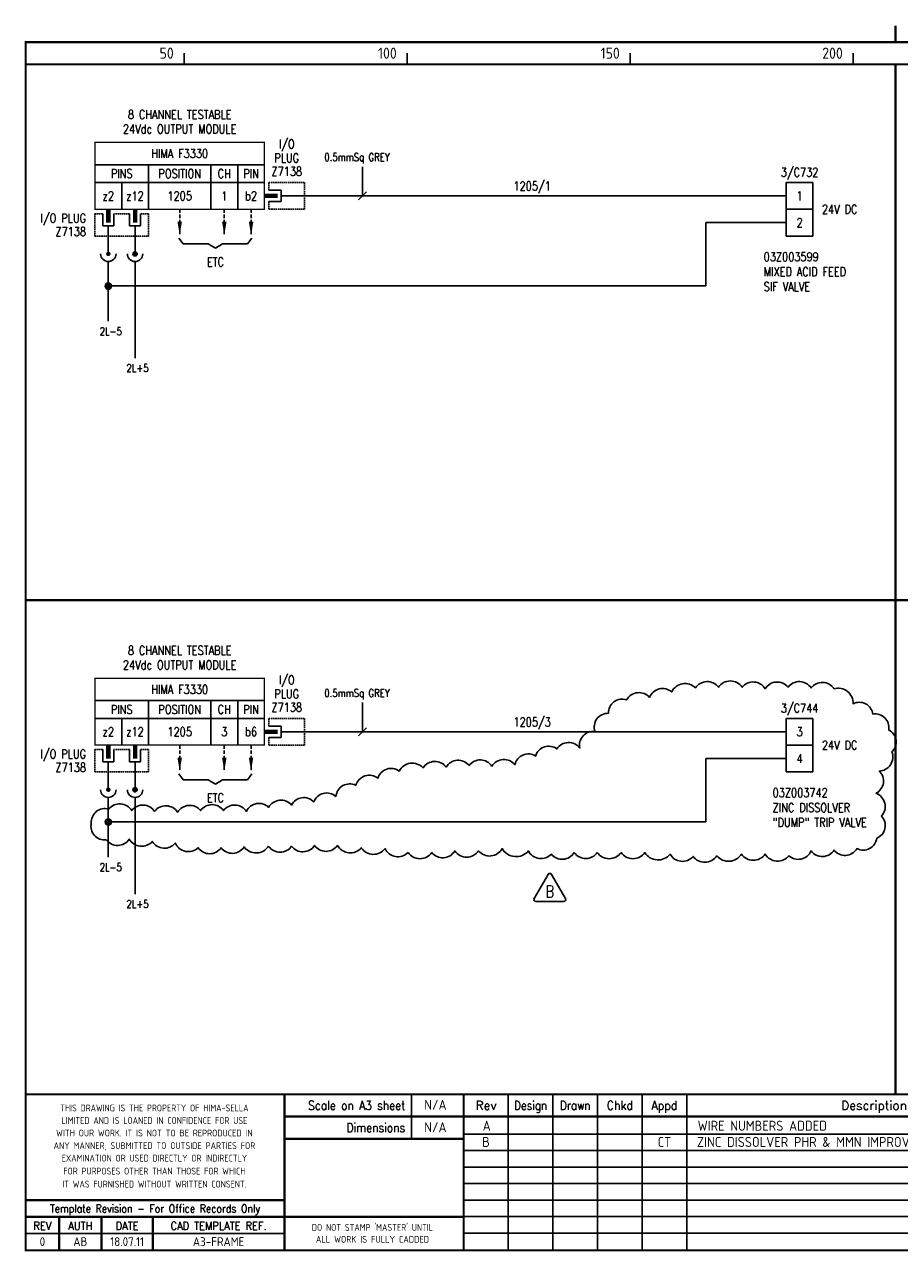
# Model space of a CAD drawing. Extents: x 14 to 405, y 0 to 275.
# Tile 1 of 2: x 14 to 210, y 0 to 275. Entities that reach past the tile are written whole.
import ezdxf
from ezdxf.enums import TextEntityAlignment as Align

# ---------------------------------------------------------------- set-up
doc = ezdxf.new("R2010")
doc.units = 0
doc.header["$LTSCALE"] = 0.25
doc.header["$MEASUREMENT"] = 0
doc.linetypes.add('HIDDEN2', pattern=[4.7625, 3.175, -1.5875])
doc.layers.get('0').update_dxf_attribs({"color": 41, "linetype": 'CONTINUOUS'})
for name, color, linetype in [('00-DRG_FRAME', 12, 'CONTINUOUS'), ('01-DRAW', 7, 'CONTINUOUS'), ('02-TEXT', 2, 'CONTINUOUS'), ('051-TEXT', 2, 'CONTINUOUS'), ('117', 7, 'CONTINUOUS'), ('DIM', 3, 'CONTINUOUS'), ('LAB', 2, 'CONTINUOUS'), ('RACK', 2, 'CONTINUOUS'), ('SLOT', 2, 'CONTINUOUS'), ('SNA', 2, 'CONTINUOUS'), ('TEXT', 2, 'CONTINUOUS'), ('TPOL', 3, 'CONTINUOUS'), ('XR_FUNCTION', 2, 'CONTINUOUS'), ('XR_MAIN', 2, 'CONTINUOUS')]:
    doc.layers.add(name, color=color, linetype=linetype)
doc.styles.add('CROSSREF', font='romans.shx', dxfattribs={"width": 0.8, "height": 2})
doc.styles.add('FUNCTION', font='ROMANS.shx', dxfattribs={"width": 0.8, "height": 2.5})
doc.styles.add('ISO', font='iso.shx')
doc.styles.add('PINS', font='ROMANS.shx', dxfattribs={"width": 0.8, "height": 2.5})
doc.styles.add('RACK', font='ROMANS.shx', dxfattribs={"width": 0.8, "height": 2.5})
doc.styles.add('ROMAND', font='ROMAND')
doc.styles.add('romans', font='romans.shx', dxfattribs={"width": 0.8, "height": 2.5})
doc.styles.add('SLOT', font='romans.shx', dxfattribs={"width": 0.8, "height": 2})
doc.styles.add('SYMBOL', font='ROMANS.shx', dxfattribs={"width": 0.8, "height": 20})

# ---------------------------------------------------------------- blocks, each defined once
blk = doc.blocks.new('A3-REVB')
at = {"layer": '051-TEXT', "style": 'ISO'}
for tag, p in [('A', (124.85, -20.36)), ('DES', (134.85, -20.36)), ('DRN', (144.85, -20.36)), ('CHKD', (154.85, -20.36)), ('APPD', (164.85, -20.36)), ('DATE', (263.12, -20.36))]:
    blk.add_attdef(tag, text='', height=2.25, dxfattribs=at).set_placement(p, align=Align.CENTER)
blk.add_attdef('DESCRIPTION', (172.15, -20.36), '', height=2.25, dxfattribs=at)
blk = doc.blocks.new('A3-CONTRACT')
at = {"layer": '051-TEXT', "color": 41, "style": 'ISO'}
for tag, height, p in [('SCALE', 2.25, (106.71, 31.82)), ('DIMS', 2.25, (106.71, 26.8)), ('CONTRACT', 4.5, (344.94, 3.1)), ('CAD-REF', 2.25, (283.73, 1.84))]:
    blk.add_attdef(tag, text='', height=height, dxfattribs=at).set_placement(p, align=Align.CENTER)
for tag, p in [('TITLE_2', (303.86, 17.28)), ('TITLE_3', (303.79, 12.78))]:
    blk.add_attdef(tag, p, '', height=2.25, dxfattribs=at)
blk = doc.blocks.new('DOT')
for radius in [0.75, 0.65, 0.55, 0.45, 0.35, 0.25, 0.15, 0.05]:
    blk.add_circle((0, 0), radius)
blk = doc.blocks.new('F3330-01')
for p, q in [((-38, 7), (0, 7)), ((-26, 7), (-26, -3)), ((-12, 7), (-12, -3)), ((-6, 7), (-6, -3)), ((-38, 3), (0, 3)), ((-32, 3), (-32, -3)), ((1, 1.25), (3.75, 1.25)), ((3.75, 1.25), (3.75, -1.25)), ((3.75, 0), (9, 0)), ((3.75, -1.25), (1, -1.25)), ((-36.25, -4), (-36.25, -6.75)), ((-33.75, -6.75), (-33.75, -4)), ((-30.25, -4), (-30.25, -6.75)), ((-27.75, -6.75), (-27.75, -4)), ((-36.25, -6.75), (-33.75, -6.75)), ((-35, -6.75), (-35, -9)), ((-30.25, -6.75), (-27.75, -6.75)), ((-29, -6.75), (-29, -9))]:
    blk.add_line(p, q)
at = {"const_width": 0.3}
blk.add_lwpolyline([(0, -3), (-38, -3), (-38, 12), (0, 12)], close=True, dxfattribs=at)
at = {"color": 3, "linetype": 'HIDDEN2', "ltscale": 0.4}
for points in [[(1, 1.25), (1, 3), (9, 3), (9, -3), (1, -3), (1, -1.25)], [(-36.25, -4), (-38, -4), (-38, -9), (-26, -9), (-26, -4), (-27.75, -4)], [(-30.25, -4), (-33.75, -4)]]:
    blk.add_lwpolyline(points, dxfattribs=at)
blk.add_lwpolyline([(3, 0, 1, 1, 0), (0, 0, 0.5, 0.5, 0)], format="xyseb")
at = {"const_width": 1}
for points in [[(-35, -6), (-35, -3)], [(-29, -6), (-29, -3)]]:
    blk.add_lwpolyline(points, dxfattribs=at)
at = {"layer": 'LAB', "style": 'PINS', "width": 0.8, "flags": 1}
blk.add_attdef('LAB1', text='', height=1.5, dxfattribs=at).set_placement((-41, -1), align=Align.RIGHT)
at = {"layer": 'RACK', "style": 'RACK', "width": 0.8}
blk.add_attdef('SLOT', text='', height=2, dxfattribs=at).set_placement((-19, 0), align=Align.MIDDLE)
at = {"layer": 'SLOT', "style": 'SLOT', "width": 0.8}
blk.add_attdef('ADD1', text='', height=2, dxfattribs=at).set_placement((-9, 0), align=Align.MIDDLE)
at = {"layer": 'SNA', "style": 'SYMBOL', "width": 0.8, "flags": 1}
blk.add_attdef('SNA', text='', height=1.5, dxfattribs=at).set_placement((-41, 5), align=Align.RIGHT)
at = {"layer": 'TEXT', "style": 'romans', "width": 0.8}
for s, p in [('8 CHANNEL TESTABLE', (-19, 17.25)), ('24Vdc OUTPUT MODULE', (-19, 14))]:
    blk.add_text(s, height=2, dxfattribs=at).set_placement(p, align=Align.CENTER)
for s, p in [('I/O', (5, 11.5)), ('HIMA F3330', (-19, 9.5)), ('PLUG', (5, 8.5)), ('PINS', (-32, 5)), ('POSITION', (-19, 5)), ('CH', (-9, 5)), ('PIN', (-3, 5)), ('Z7138', (5, 5.5)), ('z2', (-35, 0)), ('z12', (-29, 0)), ('b2', (-3, 0))]:
    blk.add_text(s, height=2, dxfattribs=at).set_placement(p, align=Align.MIDDLE)
for s, p in [('I/O PLUG', (-40, -5)), ('Z7138', (-40, -8))]:
    blk.add_text(s, height=2, dxfattribs=at).set_placement(p, align=Align.MIDDLE_RIGHT)
at = {"layer": 'TPOL', "color": 2, "style": 'PINS', "width": 0.8}
blk.add_attdef('CN1', text='', height=2, dxfattribs=at).set_placement((-3, 0), align=Align.MIDDLE)
at = {"layer": 'TPOL', "style": 'PINS', "width": 0.8, "flags": 1}
blk.add_attdef('CN2', text='', height=1, dxfattribs=at).set_placement((9, 0), align=Align.MIDDLE_RIGHT)
for tag, p in [('CN3', (-35, -9)), ('CN4', (-29, -9))]:
    blk.add_attdef(tag, text='', height=1, dxfattribs=at).set_placement(p, align=Align.BOTTOM_CENTER)
at = {"layer": 'XR_FUNCTION', "style": 'FUNCTION', "width": 0.8, "flags": 1}
blk.add_attdef('XR_FUNCTION', text='', height=1.5, dxfattribs=at).set_placement((-41, 7), align=Align.RIGHT)
at = {"layer": 'XR_MAIN', "style": 'CROSSREF', "width": 0.8, "flags": 1}
blk.add_attdef('XR_MAIN', text='', height=1.5, dxfattribs=at).set_placement((-41, 1), align=Align.RIGHT)
blk = doc.blocks.new('F3330-03')
for p, q in [((-38, 7), (0, 7)), ((-26, 7), (-26, -3)), ((-12, 7), (-12, -3)), ((-6, 7), (-6, -3)), ((-38, 3), (0, 3)), ((-32, 3), (-32, -3)), ((1, 1.25), (3.75, 1.25)), ((3.75, 1.25), (3.75, -1.25)), ((3.75, 0), (9, 0)), ((3.75, -1.25), (1, -1.25)), ((-36.25, -4), (-36.25, -6.75)), ((-33.75, -6.75), (-33.75, -4)), ((-30.25, -4), (-30.25, -6.75)), ((-27.75, -6.75), (-27.75, -4)), ((-36.25, -6.75), (-33.75, -6.75)), ((-35, -6.75), (-35, -9)), ((-30.25, -6.75), (-27.75, -6.75)), ((-29, -6.75), (-29, -9))]:
    blk.add_line(p, q)
at = {"const_width": 0.3}
blk.add_lwpolyline([(0, -3), (-38, -3), (-38, 12), (0, 12)], close=True, dxfattribs=at)
at = {"color": 3, "linetype": 'HIDDEN2', "ltscale": 0.4}
for points in [[(1, 1.25), (1, 3), (9, 3), (9, -3), (1, -3), (1, -1.25)], [(-36.25, -4), (-38, -4), (-38, -9), (-26, -9), (-26, -4), (-27.75, -4)], [(-30.25, -4), (-33.75, -4)]]:
    blk.add_lwpolyline(points, dxfattribs=at)
blk.add_lwpolyline([(3, 0, 1, 1, 0), (0, 0, 0.5, 0.5, 0)], format="xyseb")
at = {"const_width": 1}
for points in [[(-35, -6), (-35, -3)], [(-29, -6), (-29, -3)]]:
    blk.add_lwpolyline(points, dxfattribs=at)
at = {"layer": 'LAB', "style": 'PINS', "width": 0.8, "flags": 1}
blk.add_attdef('LAB1', text='', height=1.5, dxfattribs=at).set_placement((-41, -1), align=Align.RIGHT)
at = {"layer": 'RACK', "style": 'RACK', "width": 0.8}
blk.add_attdef('SLOT', text='', height=2, dxfattribs=at).set_placement((-19, 0), align=Align.MIDDLE)
at = {"layer": 'SLOT', "style": 'SLOT', "width": 0.8}
blk.add_attdef('ADD1', text='', height=2, dxfattribs=at).set_placement((-9, 0), align=Align.MIDDLE)
at = {"layer": 'SNA', "style": 'SYMBOL', "width": 0.8, "flags": 1}
blk.add_attdef('SNA', text='', height=1.5, dxfattribs=at).set_placement((-41, 5), align=Align.RIGHT)
at = {"layer": 'TEXT', "style": 'romans', "width": 0.8}
for s, p in [('8 CHANNEL TESTABLE', (-19, 17.25)), ('24Vdc OUTPUT MODULE', (-19, 14))]:
    blk.add_text(s, height=2, dxfattribs=at).set_placement(p, align=Align.CENTER)
for s, p in [('I/O', (5, 11.5)), ('HIMA F3330', (-19, 9.5)), ('PLUG', (5, 8.5)), ('PINS', (-32, 5)), ('POSITION', (-19, 5)), ('CH', (-9, 5)), ('PIN', (-3, 5)), ('Z7138', (5, 5.5)), ('z2', (-35, 0)), ('z12', (-29, 0)), ('b6', (-3, 0))]:
    blk.add_text(s, height=2, dxfattribs=at).set_placement(p, align=Align.MIDDLE)
for s, p in [('I/O PLUG', (-40, -5)), ('Z7138', (-40, -8))]:
    blk.add_text(s, height=2, dxfattribs=at).set_placement(p, align=Align.MIDDLE_RIGHT)
at = {"layer": 'TPOL', "color": 2, "style": 'PINS', "width": 0.8}
blk.add_attdef('CN1', text='', height=2, dxfattribs=at).set_placement((-3, 0), align=Align.MIDDLE)
at = {"layer": 'TPOL', "style": 'PINS', "width": 0.8, "flags": 1}
blk.add_attdef('CN2', text='', height=1, dxfattribs=at).set_placement((9, 0), align=Align.MIDDLE_RIGHT)
for tag, p in [('CN3', (-35, -9)), ('CN4', (-29, -9))]:
    blk.add_attdef(tag, text='', height=1, dxfattribs=at).set_placement(p, align=Align.BOTTOM_CENTER)
at = {"layer": 'XR_FUNCTION', "style": 'FUNCTION', "width": 0.8, "flags": 1}
blk.add_attdef('XR_FUNCTION', text='', height=1.5, dxfattribs=at).set_placement((-41, 7), align=Align.RIGHT)
at = {"layer": 'XR_MAIN', "style": 'CROSSREF', "width": 0.8, "flags": 1}
blk.add_attdef('XR_MAIN', text='', height=1.5, dxfattribs=at).set_placement((-41, 1), align=Align.RIGHT)
blk = doc.blocks.new('TRI-B')
at = {"layer": '01-DRAW'}
blk.add_lwpolyline([(381.98, 256.75), (378.86, 251.35, 0.57735), (379.25, 250.68), (385.48, 250.68, 0.57735), (385.87, 251.35), (382.76, 256.75, 0.57735)], format="xyb", close=True, dxfattribs=at)
at = {"layer": '02-TEXT', "color": 2, "style": 'romans', "width": 0.8}
blk.add_text('B', height=2.7, dxfattribs=at).set_placement((382.37, 252.93), align=Align.MIDDLE)

msp = doc.modelspace()

# ---------------------------------------------------------------- linework, layer by layer
at = {"layer": '00-DRG_FRAME'}
for p, q in [((50, 266.5), (50, 269)), ((100, 266.5), (100, 269)), ((150, 266.5), (150, 269)), ((200, 266.5), (200, 269)), ((101.01, 35.5), (101.01, 25.5)), ((122.7, 35.5), (122.7, 0.5)), ((132.7, 0.5), (132.7, 35.5)), ((142.7, 0.5), (142.7, 35.5)), ((152.7, 35.5), (152.7, 0.5)), ((162.7, 35.5), (162.7, 0.5)), ((265, 26.59), (112.7, 26.59)), ((265, 22.89), (112.7, 22.89)), ((265, 19.19), (112.7, 19.19)), ((265, 15.49), (112.7, 15.49)), ((265, 11.79), (112.7, 11.79)), ((265, 8.09), (112.7, 8.09)), ((72.5, 4.25), (14.5, 4.25)), ((265, 4.39), (112.7, 4.39))]:
    msp.add_line(p, q, dxfattribs=at)
at = {"layer": '00-DRG_FRAME', "const_width": 0.5}
for points in [[(209.5, 271.5), (209.5, 275.18)], [(209.5, 271.5), (209.5, 275.18)], [(14.5, 266.5), (404.5, 266.5)], [(209.5, 35.5), (209.5, 266.5)], [(14.5, 146.31), (404.5, 146.31)], [(404.5, 35.5), (14.5, 35.5)], [(72.5, 0.5), (72.5, 35.5)], [(112.7, 0.5), (112.7, 35.5)], [(265, 30.5), (72.5, 30.5)], [(112.7, 25.5), (72.5, 25.5)], [(14.5, 11.75), (72.5, 11.75)], [(14.5, 8), (72.5, 8)], [(22, 0.5), (22, 8)], [(31.5, 0.5), (31.5, 8)], [(43, 0.5), (43, 8)], [(112.7, 8), (72.5, 8)]]:
    msp.add_lwpolyline(points, dxfattribs=at)
msp.add_lwpolyline([(14.5, 0.5), (404.5, 0.5), (404.5, 271.5), (14.5, 271.5)], close=True, dxfattribs=at)
at = {"layer": '01-DRAW'}
for p, q in [((185, 240), (191, 240)), ((185, 234), (185, 240)), ((191, 240), (191, 234)), ((77.03, 237), (185, 237)), ((185, 228), (185, 234)), ((191, 234), (185, 234)), ((191, 234), (191, 228)), ((185, 231), (167, 231)), ((33.03, 228), (33.03, 224)), ((39.03, 228), (39.03, 224)), ((48.83, 227.55), (49.8, 226.26)), ((49.8, 226.26), (55.41, 226.26)), ((55.41, 226.26), (57.03, 225.29)), ((58.65, 226.26), (57.03, 225.29)), ((58.65, 226.26), (64.26, 226.26)), ((65.23, 227.55), (64.26, 226.26)), ((189.32, 228), (185, 228)), ((185, 228), (191, 228)), ((33.03, 222.27), (33.03, 208.87)), ((39.03, 222.27), (39.03, 200.61)), ((39.03, 222.27), (39.03, 200.61)), ((185, 119.81), (191, 119.81)), ((185, 113.81), (185, 119.81)), ((191, 119.81), (191, 113.81)), ((77.03, 116.81), (185, 116.81)), ((185, 107.81), (185, 113.81)), ((191, 113.81), (185, 113.81)), ((191, 113.81), (191, 107.81)), ((185, 110.81), (167, 110.81)), ((33.03, 107.81), (33.03, 103.81)), ((39.03, 107.81), (39.03, 103.81)), ((48.83, 107.36), (49.8, 106.06)), ((65.23, 107.36), (64.26, 106.06)), ((189.32, 107.81), (185, 107.81)), ((185, 107.81), (191, 107.81)), ((49.8, 106.06), (55.41, 106.06)), ((55.41, 106.06), (57.03, 105.09)), ((58.65, 106.06), (57.03, 105.09)), ((58.65, 106.06), (64.26, 106.06)), ((33.03, 102.08), (33.03, 88.68)), ((39.03, 102.08), (39.03, 80.42)), ((39.03, 102.08), (39.03, 80.42))]:
    msp.add_line(p, q, dxfattribs=at)
at = {"layer": '01-DRAW', "linetype": 'HIDDEN2'}
for p, q in [((49.03, 234), (49.03, 228.17)), ((59.03, 234), (59.03, 228.17)), ((65.03, 234), (65.03, 228.17)), ((49.03, 113.81), (49.03, 107.98)), ((59.03, 113.81), (59.03, 107.98)), ((65.03, 113.81), (65.03, 107.98))]:
    msp.add_line(p, q, dxfattribs=at)
at = {"layer": '01-DRAW', "const_width": 0.5}
for points in [[(32.78, 224, 1), (33.28, 224, 1)], [(38.78, 224, 1), (39.28, 224, 1)], [(32.78, 103.81, 1), (33.28, 103.81, 1)], [(38.78, 103.81, 1), (39.28, 103.81, 1)]]:
    msp.add_lwpolyline(points, format="xyb", close=True, dxfattribs=at)
at = {"layer": '01-DRAW'}
msp.add_lwpolyline([(195.72, 126.45, 0.520567), (190.57, 126.63, 0.520567), (190.57, 126.63, 0.520567), (185.42, 126.81, 0.520567), (185.42, 126.81, 0.520567), (180.28, 126.45, 0.520567), (180.28, 126.45, 0.520567), (175.13, 126.81, 0.520567), (175.13, 126.81, 0.520567), (169.8, 126.81, 0.520567), (169.8, 126.81, 0.520567), (164.65, 126.63, 0.520567), (164.65, 126.63, 0.520567), (159.33, 125.74, 0.520567), (159.33, 125.74, 0.520567), (154.36, 124.5, 0.520567), (154.36, 124.5, 0.520567), (149.21, 123.97, 0.520567), (149.21, 123.97, 0.520567), (145.13, 120.95, 0.520567), (145.13, 120.95, 0.520567), (142.11, 116.87, 0.520567), (142.11, 116.87, 0.520567), (138.74, 113.15, 0.520567), (138.74, 113.15, 0.520567), (133.59, 112.97, 0.520567), (133.59, 112.97, 0.520567), (128.8, 111.37, 0.520567), (128.8, 111.37, 0.520567), (124.18, 109.42, 0.520567), (124.18, 109.42, 0.520567), (119.03, 109.07, 0.520567), (119.03, 109.07, 0.520567), (113.89, 109.24, 0.520567), (113.89, 109.24, 0.520567), (108.74, 108.89, 0.520567), (108.74, 108.89, 0.520567), (103.59, 108.71, 0.520567), (103.59, 108.71, 0.520567), (98.26, 108, 0.520567), (98.26, 108, 0.520567), (93.47, 106.4, 0.520567), (93.47, 106.4, 0.520567), (88.5, 104.81, 0.520567), (88.5, 104.81, 0.520567), (84.06, 102.32, 0.520567), (84.06, 102.32, 0.520567), (79.09, 101.08, 0.520567), (79.09, 101.08, 0.520567), (74.12, 100.37, 0.520567), (74.12, 100.37, 0.520567), (68.97, 99.84, 0.520567), (68.97, 99.84, 0.520567), (64, 98.95, 0.520567), (64, 98.95, 0.520567), (58.86, 99.13, 0.520567), (58.86, 99.13, 0.520567), (53.71, 99.13, 0.520567), (53.71, 99.13, 0.520567), (48.56, 98.77, 0.520567), (48.56, 98.77, 0.520567), (43.41, 98.95, 0.520567), (43.41, 98.95, 0.520567), (38.27, 99.13, 0.520567), (38.27, 99.13, 0.520567), (33.12, 99.48, 0.520567), (33.12, 99.48, 0.520567), (29.21, 96.29, 0.520567), (29.21, 96.29, 0.520567), (32.58, 92.56, 0.520567), (32.58, 92.56, 0.520567), (37.73, 92.74, 0.520567), (37.73, 92.74, 0.520567), (42.88, 92.21, 0.520567), (42.88, 92.21, 0.520567), (48.03, 91.86, 0.520567), (48.03, 91.86, 0.520567), (53.18, 90.79, 0.520567), (53.18, 90.79, 0.520567), (58.32, 90.79, 0.520567), (58.32, 90.79, 0.520567), (63.47, 90.97, 0.520567), (63.47, 90.97, 0.520567), (68.97, 91.15, 0.520567), (68.97, 91.15, 0.520567), (74.12, 91.15, 0.520567), (74.12, 91.15, 0.520567), (79.27, 91.32, 0.520567), (79.27, 91.32, 0.520567), (84.42, 91.32, 0.520567), (84.42, 91.32, 0.520567), (89.74, 90.79, 0.520567), (89.74, 90.79, 0.520567), (95.07, 90.61, 0.520567), (95.07, 90.61, 0.520567), (100.22, 89.73, 0.520567), (100.22, 89.73, 0.520567), (105.54, 89.73, 0.520567), (105.54, 89.73, 0.520567), (110.69, 90.08, 0.520567), (110.69, 90.08, 0.520567), (116.02, 90.08, 0.520567), (116.02, 90.08, 0.520567), (121.34, 90.61, 0.520567), (121.34, 90.61, 0.520567), (127.2, 90.08, 0.520567), (127.2, 90.08, 0.520567), (132.35, 89.37, 0.520567), (132.35, 89.37, 0.520567), (137.49, 89.73, 0.520567), (137.49, 89.73, 0.520567), (142.64, 89.73, 0.520567), (142.64, 89.73, 0.520567), (147.97, 89.73, 0.520567), (147.97, 89.73, 0.520567), (153.29, 89.73, 0.520567), (153.29, 89.73, 0.520567), (158.97, 89.37, 0.520567), (158.97, 89.37, 0.520567), (164.12, 88.84, 0.520567), (164.12, 88.84, 0.520567), (169.45, 89.02, 0.520567), (169.45, 89.02, 0.520567), (174.95, 89.37, 0.520567), (174.95, 89.37, 0.520567), (180.28, 89.37, 0.520567), (180.28, 89.37, 0.520567), (185.6, 89.02, 0.520567), (185.6, 89.02, 0.520567), (190.57, 90.08, 0.520567), (190.57, 90.08, 0.520567), (195.72, 90.26, 0.520567), (195.72, 90.26, 0.520567), (200.87, 90.61, 0.520567), (200.87, 90.61, 0.520567), (205.3, 92.92, 0.520567), (205.3, 92.92, 0.520567), (206.37, 97.89, 0.520567), (206.37, 97.89, 0.520567), (205.13, 103.03, 0.520567), (205.13, 103.03, 0.520567), (205.84, 108, 0.520567), (205.84, 108, 0.520567), (208.68, 112.26, 0.520567), (208.68, 112.26, 0.520567), (207.97, 117.23, 0.520567), (207.97, 117.23, 0.520567), (204.42, 120.78, 0.520567), (204.42, 120.78, 0.520567), (199.98, 123.08, 0.520567), (199.98, 123.08, 0.520567)], format="xyb", close=True, dxfattribs=at)
for centre, radius in [((39.03, 224), 0.475), ((39.03, 224), 0.389), ((39.03, 224), 0.302), ((39.03, 224), 0.216), ((39.03, 224), 0.13), ((39.03, 224), 0.0432), ((39.03, 103.81), 0.475), ((39.03, 103.81), 0.389), ((39.03, 103.81), 0.302), ((39.03, 103.81), 0.216), ((39.03, 103.81), 0.13), ((39.03, 103.81), 0.0432)]:
    msp.add_circle(centre, radius, dxfattribs=at)
for centre in [(33.03, 224), (39.03, 224), (39.03, 224), (33.03, 103.81), (39.03, 103.81), (39.03, 103.81)]:
    msp.add_arc(centre, 1.73, 180, 0, dxfattribs=at)
for points in [[(49.53, 231.19), (48.53, 231.19), (49.03, 228.17)], [(59.53, 231.19), (58.53, 231.19), (59.03, 228.17)], [(65.53, 231.19), (64.53, 231.19), (65.03, 228.17)], [(49.53, 111), (48.53, 111), (49.03, 107.98)], [(59.53, 111), (58.53, 111), (59.03, 107.98)], [(65.53, 111), (64.53, 111), (65.03, 107.98)]]:
    msp.add_solid(points, dxfattribs=at)
at = {"layer": '117'}
for p, q in [((167, 216.82), (167, 231)), ((33.03, 216.82), (167, 216.82)), ((167, 96.63), (167, 110.81)), ((33.03, 96.63), (167, 96.63))]:
    msp.add_line(p, q, dxfattribs=at)
at = {"layer": 'DIM'}
for p, q in [((90.04, 237), (90.04, 243.54)), ((89.14, 236.1), (90.94, 237.9)), ((90.04, 116.81), (90.04, 123.35)), ((89.14, 115.91), (90.94, 117.71))]:
    msp.add_line(p, q, dxfattribs=at)

# ---------------------------------------------------------------- block references
at = {"layer": '00-DRG_FRAME'}
for name, p, values in [('A3-CONTRACT', (-0.35, 0.19), {'TITLE_2': 'ICI SYNETIX SCHEDULE - No.3 AND No.7 PLANTS', 'TITLE_3': 'FISHER-ROSEMOUNTP.O. No.  99003994', 'CAD-REF': '10265-P3-137', 'CONTRACT': 'C10265H-P3', 'SCALE': 'N/A', 'DIMS': 'N/A'}), ('A3-REVB', (-7, 47.68), {'A': 'A', 'DESCRIPTION': 'WIRE NUMBERS ADDED', 'DATE': '06.10.11'}), ('A3-REVB', (-7.15, 44.05), {'A': 'B', 'APPD': 'CT', 'DESCRIPTION': 'ZINC DISSOLVER PHR & MMN IMPROVEMENTS', 'DATE': '24.02.14'})]:
    msp.add_blockref(name, p, dxfattribs=at).add_auto_attribs(values)
at = {"layer": '01-DRAW'}
for name, p, values in [('F3330-01', (68.03, 237), {'CN1': 'b2', 'SLOT': '1205', 'ADD1': '1'}), ('F3330-03', (68.03, 116.81), {'CN1': 'b6', 'SLOT': '1205', 'ADD1': '3'})]:
    msp.add_blockref(name, p, dxfattribs=at).add_auto_attribs(values)
msp.add_blockref('TRI-B', (-250.37, -171.93), dxfattribs=at)
at = {"layer": '117', "linetype": 'HIDDEN2', "xscale": 0.9600000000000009, "yscale": 0.9600000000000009, "zscale": 0.9600000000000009}
for p in [(33.03, 216.77), (33.03, 96.58)]:
    msp.add_blockref('DOT', p, dxfattribs=at)

# ---------------------------------------------------------------- texts
at = {"layer": '00-DRG_FRAME', "style": 'ISO'}
for s, p in [('50', (47.69, 267.75)), ('100', (97.69, 267.75)), ('150', (147.69, 267.75)), ('200', (197.69, 267.75))]:
    msp.add_text(s, height=2.5, dxfattribs=at).set_placement(p, align=Align.RIGHT)
at = {"layer": '00-DRG_FRAME', "color": 3, "style": 'ISO'}
for s, width, p in [('THIS DRAWING IS THE PROPERTY OF HIMA-SELLA', 0.9, (43.36, 32.44)), ("DO NOT STAMP 'MASTER' UNTIL", 0.95, (92.25, 5.79))]:
    msp.add_text(s, height=1.53, dxfattribs=dict(at, width=width)).set_placement(p, align=Align.MIDDLE)
at = {"layer": '00-DRG_FRAME', "color": 4, "style": 'ROMAND', "width": 0.87}
for s, p in [('Scale on A3 sheet', (99.54, 32)), ('Dimensions', (99.54, 27.01))]:
    msp.add_text(s, height=2, dxfattribs=at).set_placement(p, align=Align.RIGHT)
at = {"layer": '00-DRG_FRAME', "color": 4, "style": 'ROMAND'}
for s, p in [('Rev', (117.7, 32)), ('Description', (204.69, 32))]:
    msp.add_text(s, height=2, dxfattribs=at).set_placement(p, align=Align.CENTER)
for s, width, p in [('Design', 0.85, (127.7, 32)), ('Drawn', 0.85, (137.7, 32)), ('Chkd', 0.9, (147.7, 32)), ('Appd', 0.9, (157.7, 32))]:
    msp.add_text(s, height=2, dxfattribs=dict(at, width=width)).set_placement(p, align=Align.CENTER)
at = {"layer": '00-DRG_FRAME', "color": 3, "style": 'ISO'}
for s, width, p in [('LIMITED AND IS LOANED IN CONFIDENCE FOR USE', 0.9, (43.36, 29.62)), ('WITH OUR WORK. IT IS NOT TO BE REPRODUCED IN', 0.87, (43.36, 26.81)), ('ANY MANNER, SUBMITTED TO OUTSIDE PARTIES FOR', 0.87, (43.36, 23.99)), ('EXAMINATION OR USED DIRECTLY OR INDIRECTLY', 0.9, (43.36, 21.18)), ('FOR PURPOSES OTHER THAN THOSE FOR WHICH', 0.9, (43.36, 18.27)), ('IT WAS FURNISHED WITHOUT WRITTEN CONSENT.', 0.9, (43.36, 15.35))]:
    msp.add_text(s, height=1.53, dxfattribs=dict(at, width=width)).set_placement(p, align=Align.MIDDLE_CENTER)
at = {"layer": '00-DRG_FRAME', "color": 4, "style": 'ROMAND'}
for s, width, p in [('Template Revision - For Office Records Only', 0.85, (43.5, 9.62)), ('REV', 0.9, (18.25, 6)), ('AUTH', 0.9, (26.75, 6)), ('DATE', 0.9, (37.25, 6)), ('CAD TEMPLATE REF.', 0.9, (57.75, 6))]:
    msp.add_text(s, height=1.8, dxfattribs=dict(at, width=width)).set_placement(p, align=Align.MIDDLE)
at = {"layer": '00-DRG_FRAME', "color": 41, "style": 'ISO'}
for s, p in [('0', (18.25, 1.45)), ('AB', (26.75, 1.45)), ('18.07.11', (37.25, 1.45)), ('A3-FRAME', (57.75, 1.45))]:
    msp.add_text(s, height=2, dxfattribs=at).set_placement(p, align=Align.CENTER)
at = {"layer": '00-DRG_FRAME', "color": 3, "style": 'ISO'}
msp.add_text('ALL WORK IS FULLY CADDED', height=1.53, dxfattribs=at).set_placement((92.25, 2.98), align=Align.MIDDLE_CENTER)
at = {"layer": '01-DRAW', "color": 2, "style": 'romans', "width": 0.8}
for p in [(57.03, 221.19), (57.03, 101)]:
    msp.add_text('ETC', height=2, dxfattribs=at).set_placement(p, align=Align.CENTER)
at = {"layer": '01-DRAW', "style": 'romans', "width": 0.8}
for s, p in [('2L-5', (31.09, 205.76)), ('2L+5', (37.09, 197.5)), ('2L-5', (31.09, 85.56)), ('2L+5', (37.09, 77.31))]:
    msp.add_text(s, height=1.75, dxfattribs=at).set_placement(p)
at = {"layer": '01-DRAW', "char_height": 2, "attachment_point": 5, "style": 'romans'}
for s, insert in [('1', (188, 237)), ('2', (188, 231)), ('3', (188, 116.81)), ('4', (188, 110.81))]:
    msp.add_mtext_dynamic_manual_height_columns(s, width=6, gutter_width=12.5, heights=[5.95], dxfattribs=dict(at, insert=insert))
at = {"layer": '051-TEXT', "style": 'romans', "width": 0.8}
for s, p in [('3/C732', (188, 241.3)), ('1205/1', (128.05, 238.19)), ('3/C744', (188, 121.11)), ('1205/3', (128.05, 118))]:
    msp.add_text(s, height=2, dxfattribs=at).set_placement(p, align=Align.CENTER)
at = {"layer": 'DIM', "style": 'romans', "width": 0.8}
for p in [(88.77, 244.81), (88.77, 124.61)]:
    msp.add_text('0.5mmSq GREY', height=1.75, dxfattribs=at).set_placement(p, align=Align.CENTER)
at = {"layer": 'TEXT', "char_height": 2, "attachment_point": 4, "style": 'romans'}
for s, insert, width in [('24V DC', (193, 234), 47.7416), ('03Z003599\\PMIXED ACID FEED\\PSIF VALVE', (179.96, 220), 23.24), ('24V DC', (193, 113.81), 47.7416), ('03Z003742\\PZINC DISSOLVER\\P"DUMP" TRIP VALVE', (181.96, 99.81), 24.811)]:
    msp.add_mtext(s, dxfattribs=dict(at, insert=insert, width=width))

doc.saveas('drawing.dxf')
